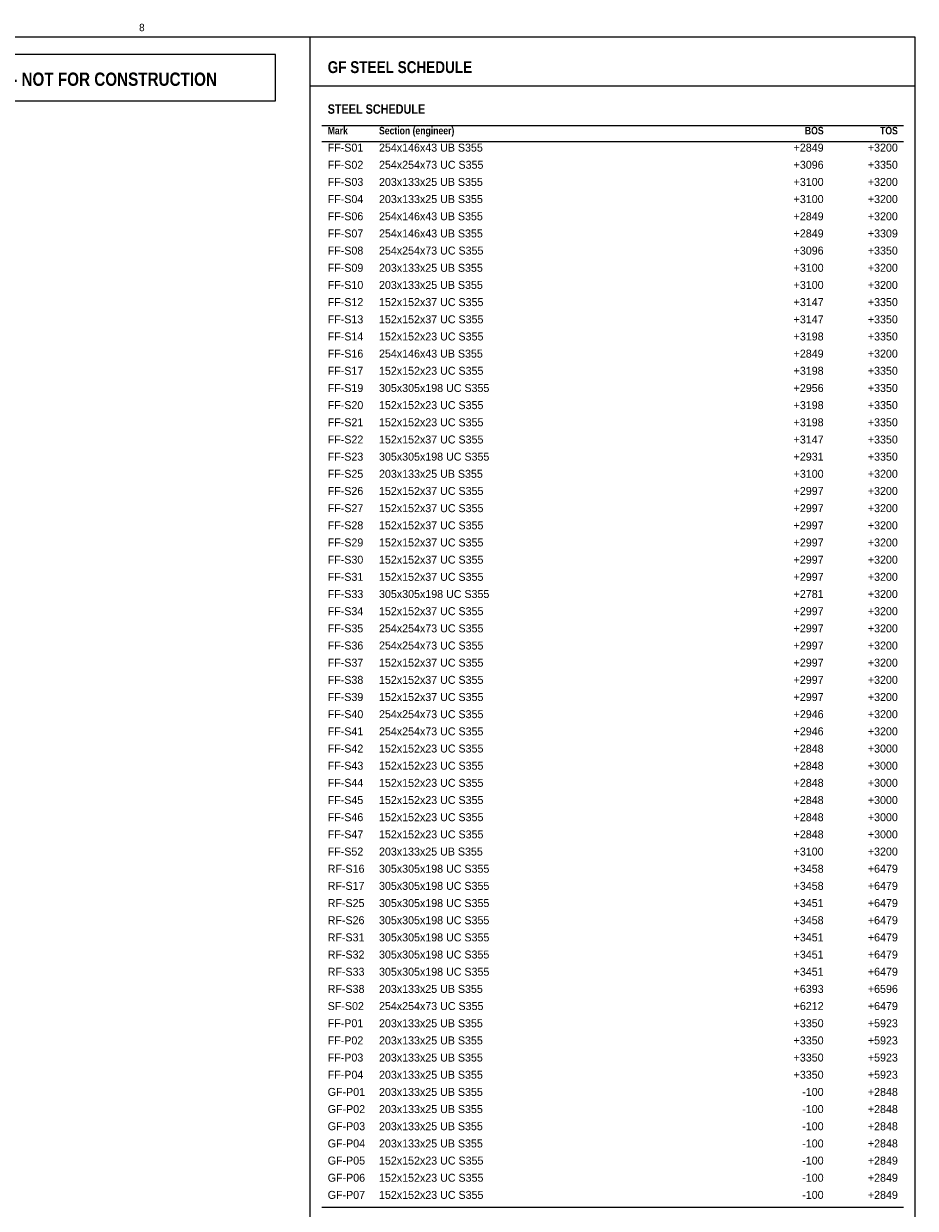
# Model space of a CAD drawing. Header units: millimetres. Extents: x 17 to 587, y 4 to 415.
# Tile 8 of 8: x 434 to 587, y 212 to 415. Entities that reach past the tile are written whole.
import ezdxf
from ezdxf.enums import TextEntityAlignment as Align

# ---------------------------------------------------------------- set-up
doc = ezdxf.new("R2010")
doc.units = ezdxf.units.MM
for name, color, linetype in [('LINE-INK', 7, 'Continuous'), ('LINE-RED', 7, 'Continuous'), ('LINE-TEAL', 7, 'Continuous'), ('TEXT-INK', 7, 'Continuous'), ('TEXT-RED', 7, 'Continuous'), ('TEXT-STEEL_GREY', 7, 'Continuous'), ('TEXT-TEAL', 7, 'Continuous')]:
    doc.layers.add(name, color=color, linetype=linetype)
doc.styles.add('OpenSansCondensed-Bold', font='OpenSansCondensed-Bold.ttf')

msp = doc.modelspace()

# ---------------------------------------------------------------- linework, layer by layer
at = {"layer": 'LINE-INK', "lineweight": 5}
for p, q in [((483, 7), (483, 413)), ((485, 397.8), (585, 397.8)), ((485, 395.05), (585, 395.05)), ((485, 211.77), (585, 211.77))]:
    msp.add_line(p, q, dxfattribs=at)
msp.add_lwpolyline([(20, 7), (587, 7), (587, 413), (20, 413)], close=True, dxfattribs=at)
at = {"layer": 'LINE-RED', "lineweight": 5}
msp.add_lwpolyline([(400.21, 402), (477, 402), (477, 410), (400.21, 410)], close=True, dxfattribs=at)
at = {"layer": 'LINE-TEAL', "lineweight": 5}
msp.add_line((483, 404.6), (587, 404.6), dxfattribs=at)

# ---------------------------------------------------------------- texts
at = {"layer": 'TEXT-INK', "style": 'OpenSansCondensed-Bold'}
msp.add_text('STEEL SCHEDULE', height=1.6256, dxfattribs=at).set_placement((486, 399.8))
at = {"layer": 'TEXT-INK'}
for s, height, p in [('FF-S01', 1.372, (486, 393.29)), ('254x146x43 UB S355', 1.3716, (494.82, 393.29)), ('FF-S02', 1.372, (486, 390.34)), ('254x254x73 UC S355', 1.3716, (494.82, 390.34)), ('FF-S03', 1.372, (486, 387.39)), ('203x133x25 UB S355', 1.3716, (494.82, 387.39)), ('FF-S04', 1.372, (486, 384.44)), ('203x133x25 UB S355', 1.3716, (494.82, 384.44)), ('FF-S06', 1.372, (486, 381.48)), ('254x146x43 UB S355', 1.3716, (494.82, 381.48)), ('FF-S07', 1.372, (486, 378.53)), ('254x146x43 UB S355', 1.3716, (494.82, 378.53)), ('FF-S08', 1.372, (486, 375.58)), ('254x254x73 UC S355', 1.3716, (494.82, 375.58)), ('FF-S09', 1.372, (486, 372.62)), ('203x133x25 UB S355', 1.3716, (494.82, 372.62)), ('FF-S10', 1.372, (486, 369.67)), ('203x133x25 UB S355', 1.3716, (494.82, 369.67)), ('FF-S12', 1.372, (486, 366.72)), ('152x152x37 UC S355', 1.3716, (494.82, 366.72)), ('FF-S13', 1.372, (486, 363.76)), ('152x152x37 UC S355', 1.3716, (494.82, 363.76)), ('FF-S14', 1.372, (486, 360.81)), ('152x152x23 UC S355', 1.3716, (494.82, 360.81)), ('FF-S16', 1.372, (486, 357.86)), ('254x146x43 UB S355', 1.3716, (494.82, 357.86)), ('FF-S17', 1.372, (486, 354.91)), ('152x152x23 UC S355', 1.3716, (494.82, 354.91)), ('FF-S19', 1.372, (486, 351.95)), ('305x305x198 UC S355', 1.3716, (494.82, 351.95)), ('FF-S20', 1.372, (486, 349)), ('152x152x23 UC S355', 1.3716, (494.82, 349)), ('FF-S21', 1.372, (486, 346.05)), ('152x152x23 UC S355', 1.3716, (494.82, 346.05)), ('FF-S22', 1.372, (486, 343.09)), ('152x152x37 UC S355', 1.3716, (494.82, 343.09)), ('FF-S23', 1.372, (486, 340.14)), ('305x305x198 UC S355', 1.3716, (494.82, 340.14)), ('FF-S25', 1.372, (486, 337.19)), ('203x133x25 UB S355', 1.3716, (494.82, 337.19)), ('FF-S26', 1.372, (486, 334.24)), ('152x152x37 UC S355', 1.3716, (494.82, 334.24)), ('FF-S27', 1.372, (486, 331.28)), ('152x152x37 UC S355', 1.3716, (494.82, 331.28)), ('FF-S28', 1.372, (486, 328.33)), ('152x152x37 UC S355', 1.3716, (494.82, 328.33)), ('FF-S29', 1.372, (486, 325.38)), ('152x152x37 UC S355', 1.3716, (494.82, 325.38)), ('FF-S30', 1.372, (486, 322.42)), ('152x152x37 UC S355', 1.3716, (494.82, 322.42)), ('FF-S31', 1.372, (486, 319.47)), ('152x152x37 UC S355', 1.3716, (494.82, 319.47)), ('FF-S33', 1.372, (486, 316.52)), ('305x305x198 UC S355', 1.3716, (494.82, 316.52)), ('FF-S34', 1.372, (486, 313.56)), ('152x152x37 UC S355', 1.3716, (494.82, 313.56)), ('FF-S35', 1.372, (486, 310.61)), ('254x254x73 UC S355', 1.3716, (494.82, 310.61)), ('FF-S36', 1.372, (486, 307.66)), ('254x254x73 UC S355', 1.3716, (494.82, 307.66)), ('FF-S37', 1.372, (486, 304.71)), ('152x152x37 UC S355', 1.3716, (494.82, 304.71)), ('FF-S38', 1.372, (486, 301.75)), ('152x152x37 UC S355', 1.3716, (494.82, 301.75)), ('FF-S39', 1.372, (486, 298.8)), ('152x152x37 UC S355', 1.3716, (494.82, 298.8)), ('FF-S40', 1.372, (486, 295.85)), ('254x254x73 UC S355', 1.3716, (494.82, 295.85)), ('FF-S41', 1.372, (486, 292.89)), ('254x254x73 UC S355', 1.3716, (494.82, 292.89)), ('FF-S42', 1.372, (486, 289.94)), ('152x152x23 UC S355', 1.3716, (494.82, 289.94)), ('FF-S43', 1.372, (486, 286.99)), ('152x152x23 UC S355', 1.3716, (494.82, 286.99)), ('FF-S44', 1.372, (486, 284.04)), ('152x152x23 UC S355', 1.3716, (494.82, 284.04)), ('FF-S45', 1.372, (486, 281.08)), ('152x152x23 UC S355', 1.3716, (494.82, 281.08)), ('FF-S46', 1.372, (486, 278.13)), ('152x152x23 UC S355', 1.3716, (494.82, 278.13)), ('FF-S47', 1.372, (486, 275.18)), ('152x152x23 UC S355', 1.3716, (494.82, 275.18)), ('FF-S52', 1.372, (486, 272.22)), ('203x133x25 UB S355', 1.3716, (494.82, 272.22)), ('RF-S16', 1.372, (486, 269.27)), ('305x305x198 UC S355', 1.3716, (494.82, 269.27)), ('RF-S17', 1.372, (486, 266.32)), ('305x305x198 UC S355', 1.3716, (494.82, 266.32)), ('RF-S25', 1.372, (486, 263.36)), ('305x305x198 UC S355', 1.3716, (494.82, 263.36)), ('RF-S26', 1.372, (486, 260.41)), ('305x305x198 UC S355', 1.3716, (494.82, 260.41)), ('RF-S31', 1.372, (486, 257.46)), ('305x305x198 UC S355', 1.3716, (494.82, 257.46)), ('RF-S32', 1.372, (486, 254.51)), ('305x305x198 UC S355', 1.3716, (494.82, 254.51)), ('RF-S33', 1.372, (486, 251.55)), ('305x305x198 UC S355', 1.3716, (494.82, 251.55)), ('RF-S38', 1.372, (486, 248.6)), ('203x133x25 UB S355', 1.3716, (494.82, 248.6)), ('SF-S02', 1.372, (486, 245.65)), ('254x254x73 UC S355', 1.3716, (494.82, 245.65)), ('FF-P01', 1.372, (486, 242.69)), ('203x133x25 UB S355', 1.3716, (494.82, 242.69)), ('FF-P02', 1.372, (486, 239.74)), ('203x133x25 UB S355', 1.3716, (494.82, 239.74)), ('FF-P03', 1.372, (486, 236.79)), ('203x133x25 UB S355', 1.3716, (494.82, 236.79)), ('FF-P04', 1.372, (486, 233.84)), ('203x133x25 UB S355', 1.3716, (494.82, 233.84)), ('GF-P01', 1.372, (486, 230.88)), ('203x133x25 UB S355', 1.3716, (494.82, 230.88)), ('GF-P02', 1.372, (486, 227.93)), ('203x133x25 UB S355', 1.3716, (494.82, 227.93)), ('GF-P03', 1.372, (486, 224.98)), ('203x133x25 UB S355', 1.3716, (494.82, 224.98)), ('GF-P04', 1.372, (486, 222.02)), ('203x133x25 UB S355', 1.3716, (494.82, 222.02)), ('GF-P05', 1.372, (486, 219.07)), ('152x152x23 UC S355', 1.3716, (494.82, 219.07)), ('GF-P06', 1.372, (486, 216.12)), ('152x152x23 UC S355', 1.3716, (494.82, 216.12)), ('GF-P07', 1.372, (486, 213.17)), ('152x152x23 UC S355', 1.3716, (494.82, 213.17))]:
    msp.add_text(s, height=height, dxfattribs=at).set_placement(p)
for s, p in [('+2849', (571.24, 393.29)), ('+3200', (584, 393.29)), ('+3096', (571.24, 390.34)), ('+3350', (584, 390.34)), ('+3100', (571.24, 387.39)), ('+3200', (584, 387.39)), ('+3100', (571.24, 384.44)), ('+3200', (584, 384.44)), ('+2849', (571.24, 381.48)), ('+3200', (584, 381.48)), ('+2849', (571.24, 378.53)), ('+3309', (584, 378.53)), ('+3096', (571.24, 375.58)), ('+3350', (584, 375.58)), ('+3100', (571.24, 372.62)), ('+3200', (584, 372.62)), ('+3100', (571.24, 369.67)), ('+3200', (584, 369.67)), ('+3147', (571.24, 366.72)), ('+3350', (584, 366.72)), ('+3147', (571.24, 363.76)), ('+3350', (584, 363.76)), ('+3198', (571.24, 360.81)), ('+3350', (584, 360.81)), ('+2849', (571.24, 357.86)), ('+3200', (584, 357.86)), ('+3198', (571.24, 354.91)), ('+3350', (584, 354.91)), ('+2956', (571.24, 351.95)), ('+3350', (584, 351.95)), ('+3198', (571.24, 349)), ('+3350', (584, 349)), ('+3198', (571.24, 346.05)), ('+3350', (584, 346.05)), ('+3147', (571.24, 343.09)), ('+3350', (584, 343.09)), ('+2931', (571.24, 340.14)), ('+3350', (584, 340.14)), ('+3100', (571.24, 337.19)), ('+3200', (584, 337.19)), ('+2997', (571.24, 334.24)), ('+3200', (584, 334.24)), ('+2997', (571.24, 331.28)), ('+3200', (584, 331.28)), ('+2997', (571.24, 328.33)), ('+3200', (584, 328.33)), ('+2997', (571.24, 325.38)), ('+3200', (584, 325.38)), ('+2997', (571.24, 322.42)), ('+3200', (584, 322.42)), ('+2997', (571.24, 319.47)), ('+3200', (584, 319.47)), ('+2781', (571.24, 316.52)), ('+3200', (584, 316.52)), ('+2997', (571.24, 313.56)), ('+3200', (584, 313.56)), ('+2997', (571.24, 310.61)), ('+3200', (584, 310.61)), ('+2997', (571.24, 307.66)), ('+3200', (584, 307.66)), ('+2997', (571.24, 304.71)), ('+3200', (584, 304.71)), ('+2997', (571.24, 301.75)), ('+3200', (584, 301.75)), ('+2997', (571.24, 298.8)), ('+3200', (584, 298.8)), ('+2946', (571.24, 295.85)), ('+3200', (584, 295.85)), ('+2946', (571.24, 292.89)), ('+3200', (584, 292.89)), ('+2848', (571.24, 289.94)), ('+3000', (584, 289.94)), ('+2848', (571.24, 286.99)), ('+3000', (584, 286.99)), ('+2848', (571.24, 284.04)), ('+3000', (584, 284.04)), ('+2848', (571.24, 281.08)), ('+3000', (584, 281.08)), ('+2848', (571.24, 278.13)), ('+3000', (584, 278.13)), ('+2848', (571.24, 275.18)), ('+3000', (584, 275.18)), ('+3100', (571.24, 272.22)), ('+3200', (584, 272.22)), ('+3458', (571.24, 269.27)), ('+6479', (584, 269.27)), ('+3458', (571.24, 266.32)), ('+6479', (584, 266.32)), ('+3451', (571.24, 263.36)), ('+6479', (584, 263.36)), ('+3458', (571.24, 260.41)), ('+6479', (584, 260.41)), ('+3451', (571.24, 257.46)), ('+6479', (584, 257.46)), ('+3451', (571.24, 254.51)), ('+6479', (584, 254.51)), ('+3451', (571.24, 251.55)), ('+6479', (584, 251.55)), ('+6393', (571.24, 248.6)), ('+6596', (584, 248.6)), ('+6212', (571.24, 245.65)), ('+6479', (584, 245.65)), ('+3350', (571.24, 242.69)), ('+5923', (584, 242.69)), ('+3350', (571.24, 239.74)), ('+5923', (584, 239.74)), ('+3350', (571.24, 236.79)), ('+5923', (584, 236.79)), ('+3350', (571.24, 233.84)), ('+5923', (584, 233.84)), ('-100', (571.24, 230.88)), ('+2848', (584, 230.88)), ('-100', (571.24, 227.93)), ('+2848', (584, 227.93)), ('-100', (571.24, 224.98)), ('+2848', (584, 224.98)), ('-100', (571.24, 222.02)), ('+2848', (584, 222.02)), ('-100', (571.24, 219.07)), ('+2849', (584, 219.07)), ('-100', (571.24, 216.12)), ('+2849', (584, 216.12)), ('-100', (571.24, 213.17)), ('+2849', (584, 213.17))]:
    msp.add_text(s, height=1.372, dxfattribs=at).set_placement(p, align=Align.RIGHT)
at = {"layer": 'TEXT-RED', "style": 'OpenSansCondensed-Bold'}
msp.add_text('FOR APPROVAL - NOT FOR CONSTRUCTION', height=2.286, dxfattribs=at).set_placement((438.6, 404.6), align=Align.CENTER)
at = {"layer": 'TEXT-STEEL_GREY'}
msp.add_text('8', height=1.27, dxfattribs=at).set_placement((454.06, 414), align=Align.CENTER)
at = {"layer": 'TEXT-STEEL_GREY', "style": 'OpenSansCondensed-Bold'}
for s, height, p in [('Mark', 1.295, (486, 396.25)), ('Section (engineer)', 1.2954, (494.82, 396.25))]:
    msp.add_text(s, height=height, dxfattribs=at).set_placement(p)
for s, p in [('BOS', (571.24, 396.25)), ('TOS', (584, 396.25))]:
    msp.add_text(s, height=1.295, dxfattribs=at).set_placement(p, align=Align.RIGHT)
at = {"layer": 'TEXT-TEAL', "style": 'OpenSansCondensed-Bold'}
msp.add_text('GF STEEL SCHEDULE', height=2.032, dxfattribs=at).set_placement((486, 406.8))

doc.saveas('drawing.dxf')
